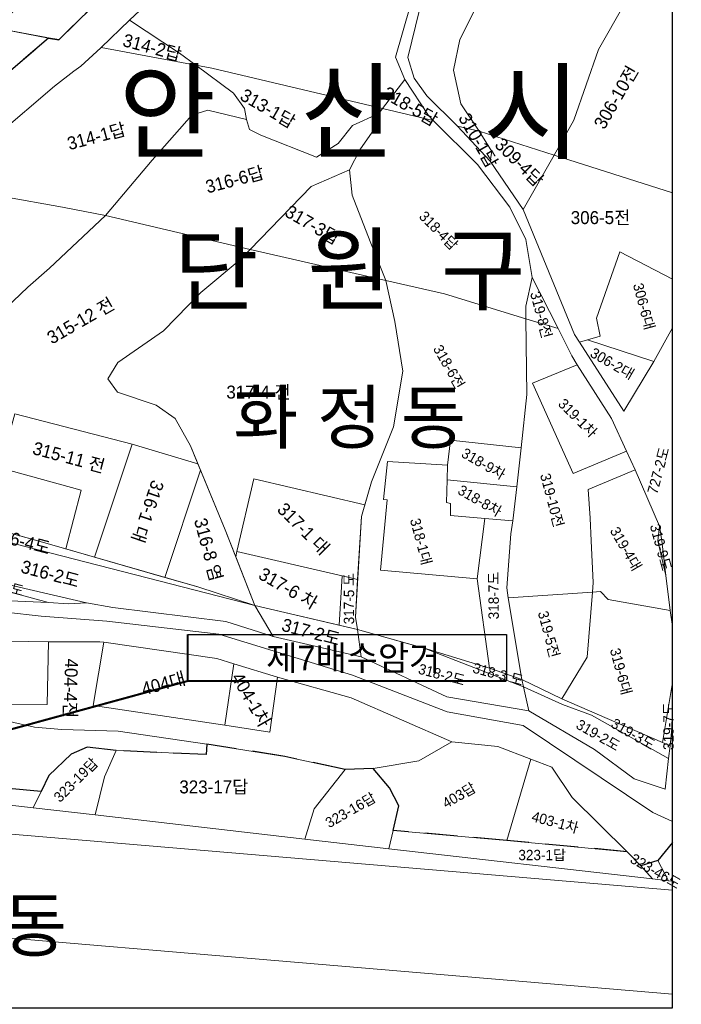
# Model space of a CAD drawing. Header units: metres. Extents: x 183400 to 184400, y 422200 to 427800.
# Tile 207 of 221: x 184074 to 184202, y 427401 to 427591. Entities that reach past the tile are written whole.
import ezdxf
from ezdxf.enums import TextEntityAlignment as Align

# ---------------------------------------------------------------- set-up
doc = ezdxf.new("R2010")
doc.units = ezdxf.units.M
doc.linetypes.add('DASHED2', pattern=[9.525, 6.35, -3.175])
for name, color, linetype in [('구조물명칭_작업', 5, 'Continuous'), ('도면리-t', 252, 'Continuous'), ('동별경계', 3, 'DASHED2'), ('일람표', 7, 'Continuous')]:
    doc.layers.add(name, color=color, linetype=linetype)
doc.layers.add('지번', color=252, linetype='Continuous', lineweight=5)
doc.layers.add('지적', color=252, linetype='Continuous', lineweight=5)
doc.styles.add('UPM', font='Gulim.ttf')
doc.styles.add('돋움', font='Dotum.ttf')
doc.styles.add('평면도1(프)$0$굴림', font='Gulim.ttf')

msp = doc.modelspace()

# ---------------------------------------------------------------- linework, layer by layer
at = {"layer": '구조물명칭_작업', "ltscale": 20, "const_width": 0.4}
for points in [[(184167.98, 427463.11), (184106.51, 427463.11), (184106.51, 427472.11)], [(184106.51, 427463.11), (183946.34, 427419.26)]]:
    msp.add_lwpolyline(points, dxfattribs=at)
at = {"layer": '구조물명칭_작업', "linetype": 'Continuous'}
msp.add_lwpolyline([(184106.51, 427472.11), (184167.98, 427472.11), (184167.98, 427463.11)], dxfattribs=at)
at = {"layer": '동별경계', "linetype": 'DASHED2'}
for points in [[(184129.67, 427709.79), (184136.9, 427698.47), (184140.46, 427689.28), (184143.46, 427676.78), (184142.83, 427672.56), (184137.39, 427653.31), (184135.81, 427650.01), (184134.06, 427645.33), (184122.88, 427631.12), (184115.28, 427619.53), (184113.18, 427617.44), (184106.46, 427611.25), (184102.51, 427607.24), (184091.25, 427596.38), (184081.66, 427586.88), (184079.66, 427587.22), (184065.11, 427574.84), (184047.95, 427560.53), (184041.1, 427554.47), (184031.02, 427544.67), (184021.86, 427535.53), (184011.73, 427513.64), (184006.48, 427490.42), (183996.67, 427471.27)], [(183839.7, 427373.85), (183877.48, 427413.64), (183909.46, 427447.32), (183920.44, 427446.4), (183931.19, 427445.49), (183934.99, 427445.17), (183936.32, 427445.06), (183942.11, 427444.57), (183945.64, 427444.27), (183971.95, 427442.05), (183975.91, 427441.72), (183980.9, 427441.3), (183986.37, 427450.45), (183996.67, 427471.27), (184006.48, 427490.42), (184011.73, 427513.64), (184021.86, 427535.53), (184031.02, 427544.67), (184041.1, 427554.47), (184047.95, 427560.53), (184065.11, 427574.84), (184079.66, 427587.22), (184081.66, 427586.88), (184091.25, 427596.38)], [(184200, 427431.95), (184197.2, 427428.42), (184193.94, 427427.44), (184191.29, 427430.15), (184168.04, 427432.33), (184146.14, 427434.24), (184147.26, 427439.01), (184145.42, 427442.46), (184142.3, 427446.21), (184136.88, 427446.02), (184125.25, 427448.54), (184110.2, 427450.92), (184110.05, 427448.91), (184092.7, 427449.68), (184087.07, 427450.32), (184084.03, 427448.97), (184079.71, 427444.87), (184078.22, 427441.75), (184012.45, 427447.82)]]:
    msp.add_lwpolyline(points, dxfattribs=at)
at = {"layer": '일람표'}
msp.add_lwpolyline([(183600, 427400), (184200, 427400), (184200, 427800), (183600, 427800)], close=True, dxfattribs=at)
at = {"layer": '지적', "linetype": 'Continuous'}
for points in [[(184200, 427705.49), (184198.04, 427701.35), (184196.64, 427691.16), (184195.25, 427680.83), (184195.82, 427669.85), (184192.77, 427657.08), (184186.76, 427645.77), (184182.21, 427635.37), (184176.07, 427625.34), (184169.26, 427608.8), (184163.3, 427595.54), (184158.97, 427586.92), (184157.79, 427581.05), (184159.22, 427574.55), (184162.74, 427569.22), (184177.23, 427564.64), (184180.97, 427571.39), (184185.78, 427585.04), (184190.68, 427593.7), (184191.74, 427602.06), (184191.98, 427616.04), (184196.14, 427635.78), (184200, 427650.59)], [(184122.31, 427615.79), (184116.56, 427610.65), (184095.24, 427590.68), (184104.94, 427584.29), (184108.04, 427581.97), (184111.12, 427581.4), (184144.07, 427573.6), (184148.41, 427579.2), (184146.56, 427583.53), (184149.41, 427593.38), (184151.15, 427606.61), (184147.43, 427606.73), (184134.41, 427599.04), (184131.89, 427599.52), (184127.44, 427604.36), (184122.31, 427615.79)], [(184200, 427615.97), (184199.33, 427608.31), (184197.23, 427600.95), (184194.46, 427595.1), (184190.68, 427593.7), (184185.78, 427585.04), (184180.97, 427571.39), (184177.23, 427564.64), (184200, 427557.36)], [(184058.5, 427558.87), (184080.79, 427577.92), (184084.52, 427580.83), (184085.85, 427581.79), (184089.71, 427585.31), (184089.77, 427585.37), (184095.24, 427590.68), (184116.56, 427610.65)], [(184091.25, 427596.38), (184081.66, 427586.88), (184079.66, 427587.22), (184065.11, 427574.84)], [(184074.04, 427593.65), (184069.6, 427589.12), (184079.66, 427587.22), (184081.66, 427586.88), (184091.25, 427596.38)], [(184151.2, 427592.68), (184148.94, 427583.49), (184150.18, 427579.45), (184152.64, 427576.06), (184158.53, 427570.18), (184162.74, 427569.22), (184159.22, 427574.55), (184157.79, 427581.05), (184158.97, 427586.92), (184163.3, 427595.54)], [(184149.41, 427593.38), (184146.56, 427583.53), (184148.41, 427579.2), (184152.92, 427572.27), (184153.88, 427571.32), (184162.38, 427562.83), (184168.67, 427554.57), (184171.72, 427548.34), (184172.97, 427540.97), (184177.97, 427531.12), (184180.58, 427525.85), (184181.66, 427524.15), (184188.27, 427513.78), (184191.17, 427507.48), (184192.83, 427503.88), (184197.55, 427493.02), (184197.94, 427490.15), (184198.74, 427483.46), (184199.6, 427476.71), (184200, 427473.63)], [(184200, 427531.26), (184196.41, 427524.8), (184190.66, 427515.21), (184182.08, 427528.49), (184181.13, 427529.97), (184171.22, 427554.14), (184164.83, 427563.47), (184158.53, 427570.18), (184152.64, 427576.06), (184150.18, 427579.45), (184148.94, 427583.49), (184151.2, 427592.68)], [(184095.24, 427590.68), (184089.77, 427585.37), (184108.04, 427581.97), (184104.94, 427584.29), (184095.24, 427590.68)], [(184069.6, 427589.12), (184068.07, 427587.55), (184064.14, 427584.58), (184053.94, 427574.41), (184039.5, 427562.05), (184048.2, 427560.49), (184055.68, 427566.98), (184065.11, 427574.84), (184079.66, 427587.22), (184079.29, 427587.3), (184069.6, 427589.12)], [(184089.77, 427585.37), (184089.71, 427585.31), (184085.85, 427581.79), (184084.52, 427580.83), (184080.79, 427577.92), (184058.5, 427558.87), (184070.82, 427556.66), (184082.36, 427554.6), (184090.64, 427552.97), (184099.66, 427563.62), (184107.31, 427572.34), (184110.38, 427573.31), (184117.86, 427571.51), (184117.47, 427573.59), (184115.33, 427576.56), (184108.04, 427581.97), (184089.77, 427585.37)], [(184108.04, 427581.97), (184115.33, 427576.56), (184117.47, 427573.59), (184117.86, 427571.51), (184118.42, 427569.57), (184120.58, 427568.48), (184131.33, 427564.21), (184135.52, 427566.88), (184138.3, 427570.37), (184143.34, 427572.67), (184144.07, 427573.6), (184111.12, 427581.4), (184108.04, 427581.97)], [(184148.41, 427579.2), (184144.07, 427573.6), (184153.88, 427571.32), (184152.92, 427572.27), (184148.41, 427579.2)], [(184144.07, 427573.6), (184143.34, 427572.67), (184142.52, 427569.67), (184139.71, 427565.67), (184137.73, 427561.75), (184138.21, 427556.88), (184141.68, 427547.97), (184144.7, 427540.42), (184156.03, 427537.83), (184171.73, 427533.03), (184171.7, 427535.47), (184172.97, 427540.97), (184171.72, 427548.34), (184168.67, 427554.57), (184162.38, 427562.83), (184153.88, 427571.32), (184144.07, 427573.6)], [(184110.38, 427573.31), (184107.31, 427572.34), (184099.66, 427563.62), (184090.64, 427552.97), (184118.55, 427546.4), (184130.34, 427558.56), (184137.73, 427561.75), (184139.71, 427565.67), (184142.52, 427569.67), (184143.34, 427572.67), (184138.3, 427570.37), (184135.52, 427566.88), (184131.33, 427564.21), (184120.58, 427568.48), (184118.42, 427569.57), (184117.86, 427571.51), (184110.38, 427573.31)], [(184158.53, 427570.18), (184164.83, 427563.47), (184165.17, 427565.35), (184162.74, 427569.22), (184158.53, 427570.18)], [(184162.74, 427569.22), (184165.17, 427565.35), (184164.83, 427563.47), (184171.22, 427554.14), (184177.23, 427564.64), (184162.74, 427569.22)], [(184177.23, 427564.64), (184171.22, 427554.14), (184181.13, 427529.97), (184182.08, 427528.49), (184183.6, 427528.94), (184186.09, 427529.67), (184185.35, 427533.16), (184189.88, 427545.98), (184200, 427540.69)], [(184200, 427557.36), (184177.23, 427564.64)], [(184137.73, 427561.75), (184130.34, 427558.56), (184118.55, 427546.4), (184144.7, 427540.42), (184141.68, 427547.97), (184138.21, 427556.88), (184137.73, 427561.75)], [(184058.5, 427558.87), (184058.43, 427558.81), (184046.04, 427548.18), (184039.85, 427542.86), (184033.26, 427539.03), (184036.34, 427535.78), (184039.78, 427537.42), (184046.42, 427532.76), (184050.53, 427535.06), (184052.55, 427534.38), (184054.76, 427533.79), (184056.29, 427532.17), (184057.37, 427526.44), (184060.1, 427522.98), (184063.84, 427520.83), (184064.4, 427526.41), (184066.33, 427531.37), (184069.97, 427533.81), (184075.64, 427539.12), (184079.83, 427542.78), (184090.64, 427552.97), (184082.36, 427554.6), (184070.82, 427556.66), (184058.5, 427558.87)], [(184090.64, 427552.97), (184079.83, 427542.78), (184075.64, 427539.12), (184069.97, 427533.81)], [(184073.16, 427514.67), (184095.75, 427508.81), (184108.44, 427505.02), (184107.01, 427508.47), (184104.07, 427513.78), (184100.43, 427516.33), (184092.92, 427518.83), (184091.1, 427521.43), (184093.02, 427524.57), (184101.85, 427530.71), (184109.05, 427538.09), (184116.82, 427544.62), (184118.55, 427546.4), (184090.64, 427552.97)], [(184118.55, 427546.4), (184116.82, 427544.62), (184109.05, 427538.09), (184101.85, 427530.71), (184093.02, 427524.57), (184091.1, 427521.43), (184092.92, 427518.83), (184100.43, 427516.33), (184104.07, 427513.78), (184107.01, 427508.47), (184113.74, 427492.26), (184115.76, 427487.09), (184116, 427488.12), (184119.27, 427502.13), (184140.67, 427497.14), (184141.95, 427501.55), (184146.18, 427512.19), (184148.02, 427522.9), (184146.46, 427532.5), (184144.7, 427540.42), (184118.55, 427546.4)], [(184189.88, 427545.98), (184185.35, 427533.16), (184186.09, 427529.67), (184183.6, 427528.94), (184196.41, 427524.8), (184200, 427531.26)], [(184200, 427540.69), (184189.88, 427545.98)], [(184144.7, 427540.42), (184146.46, 427532.5), (184148.02, 427522.9), (184146.18, 427512.19), (184141.95, 427501.55), (184140.01, 427494.84), (184138.84, 427475.41), (184139.23, 427473.04), (184152.77, 427469.23), (184164.73, 427465.56), (184162.33, 427482.82), (184143.7, 427484.52), (184144.98, 427498.1), (184144.25, 427498.17), (184145.02, 427505.49), (184156.6, 427504.78), (184157.22, 427509.57), (184170.84, 427508.11), (184171.91, 427518.39), (184171.73, 427533.03), (184156.03, 427537.83), (184144.7, 427540.42)], [(184172.97, 427540.97), (184171.7, 427535.47), (184171.73, 427533.03), (184177.97, 427531.12), (184172.97, 427540.97)], [(184171.73, 427533.03), (184171.91, 427518.39), (184170.84, 427508.11), (184169.99, 427500.59), (184169.21, 427494.01), (184168.86, 427491.54), (184168.09, 427481.11), (184168.31, 427479.13), (184184.59, 427480.25), (184184.74, 427482.09), (184184.36, 427490.17), (184184.16, 427494.54), (184183.77, 427500.07), (184192.83, 427503.88), (184191.17, 427507.48), (184180.89, 427503.19), (184173.02, 427520.58), (184181.66, 427524.15), (184180.58, 427525.85), (184177.97, 427531.12), (184171.73, 427533.03)], [(184183.6, 427528.94), (184182.08, 427528.49), (184190.66, 427515.21), (184196.41, 427524.8), (184183.6, 427528.94)], [(184181.66, 427524.15), (184173.02, 427520.58), (184180.89, 427503.19), (184191.17, 427507.48), (184188.27, 427513.78), (184181.66, 427524.15)], [(184073.16, 427514.67), (184070.26, 427504.28), (184085.91, 427499.91), (184082.98, 427488.63), (184088.52, 427487.03), (184095.75, 427508.81), (184073.16, 427514.67)], [(184157.22, 427509.57), (184156.6, 427504.78), (184156.55, 427501.94), (184169.99, 427500.59), (184170.84, 427508.11), (184157.22, 427509.57)], [(184095.75, 427508.81), (184088.52, 427487.03), (184102.06, 427483.11), (184108.94, 427503.81), (184108.44, 427505.02), (184095.75, 427508.81)], [(184145.02, 427505.49), (184144.25, 427498.17), (184144.98, 427498.1), (184143.7, 427484.52), (184162.33, 427482.82), (184163.8, 427494.47), (184157.19, 427495.03), (184157.21, 427497.37), (184156.42, 427497.53), (184156.55, 427501.94), (184156.6, 427504.78), (184145.02, 427505.49)], [(184061.71, 427494.57), (184077.14, 427490.32), (184082.98, 427488.63), (184085.91, 427499.91), (184070.26, 427504.28)], [(184108.94, 427503.81), (184102.06, 427483.11), (184108.47, 427481.26), (184119.45, 427477.66), (184113.74, 427492.26), (184108.94, 427503.81)], [(184192.83, 427503.88), (184183.77, 427500.07), (184184.16, 427494.54), (184184.36, 427490.17), (184184.74, 427482.09), (184184.59, 427480.25), (184186.13, 427480.35), (184187.6, 427478.83), (184199.6, 427476.71), (184198.74, 427483.46), (184197.23, 427490.15), (184197.55, 427493.02), (184192.83, 427503.88)], [(184036.88, 427501.39), (184037.27, 427498.45), (184066.08, 427491.4), (184119.45, 427477.66), (184108.47, 427481.26), (184077.14, 427490.32), (184036.88, 427501.39)], [(184119.27, 427502.13), (184116, 427488.12), (184136.31, 427483.39), (184139.28, 427482.7), (184140.01, 427494.84), (184140.67, 427497.14), (184119.27, 427502.13)], [(184156.55, 427501.94), (184156.42, 427497.53), (184157.21, 427497.37), (184157.19, 427495.03), (184163.8, 427494.47), (184169.21, 427494.01), (184169.99, 427500.59), (184156.55, 427501.94)], [(184037.27, 427498.45), (184038.08, 427493.45), (184040.42, 427490.03), (184048.07, 427488.27), (184054.42, 427486.12), (184060.91, 427484.24), (184086.98, 427478.19), (184092.03, 427477.27), (184113.84, 427474.61), (184122.97, 427471.72), (184119.45, 427477.66), (184066.08, 427491.4), (184037.27, 427498.45)], [(184163.8, 427494.47), (184162.33, 427482.82), (184164.73, 427465.56), (184170.94, 427463.37), (184168.31, 427479.13), (184168.09, 427481.11), (184168.86, 427491.54), (184169.21, 427494.01), (184163.8, 427494.47)], [(184197.55, 427493.02), (184197.23, 427490.15), (184198.74, 427483.46), (184197.94, 427490.15), (184197.55, 427493.02)], [(184040.42, 427490.03), (184047.05, 427487.1), (184047.76, 427486.63), (184048.01, 427486.57), (184064.58, 427482.28), (184079.65, 427478.27), (184083.46, 427477.97), (184086.98, 427478.19), (184060.91, 427484.24), (184054.42, 427486.12), (184048.07, 427488.27), (184040.42, 427490.03)], [(184116, 427488.12), (184115.76, 427487.09), (184119.45, 427477.66), (184135.73, 427473.86), (184136.31, 427483.39), (184116, 427488.12)], [(184047.76, 427486.63), (184051.37, 427484.26), (184051.24, 427481.53), (184060.57, 427480.84), (184064.19, 427480.06), (184070.73, 427478.64), (184079.65, 427478.27), (184064.58, 427482.28), (184048.01, 427486.57), (184047.76, 427486.63)], [(184136.31, 427483.39), (184135.73, 427473.86), (184139.23, 427473.04), (184138.84, 427475.41), (184139.28, 427482.7), (184136.31, 427483.39)], [(184200, 427459.19), (184199.91, 427453.96), (184199.55, 427450.6), (184199.29, 427448.17), (184198.62, 427442.24), (184192.61, 427444.2), (184184.98, 427449.91), (184172.29, 427457.37), (184156.49, 427460.05), (184139.98, 427467.78), (184122.97, 427471.72), (184113.84, 427474.61), (184092.03, 427477.27), (184086.98, 427478.19), (184083.46, 427477.97), (184079.65, 427478.27), (184070.73, 427478.64)], [(184184.59, 427480.25), (184168.31, 427479.13), (184170.94, 427463.37), (184178.68, 427459.67), (184183.58, 427467.69), (184184.59, 427480.25)], [(184186.13, 427480.35), (184184.59, 427480.25), (184183.58, 427467.69), (184178.68, 427459.67), (184198.07, 427451.24), (184200, 427462.8)], [(184200, 427473.63), (184199.6, 427476.71), (184187.6, 427478.83), (184186.13, 427480.35)], [(184119.45, 427477.66), (184122.97, 427471.72), (184139.98, 427467.78), (184139.23, 427473.04), (184119.45, 427477.66)], [(184071.36, 427476.37), (184078.21, 427475.61), (184090.89, 427474.66), (184112.47, 427472.13), (184138.27, 427464.26), (184156.55, 427457.18), (184171.24, 427454.49), (184196.24, 427437.71), (184200, 427435.96)], [(184200, 427435.96), (184196.24, 427437.71), (184171.24, 427454.49), (184156.55, 427457.18), (184138.27, 427464.26), (184112.47, 427472.13), (184090.89, 427474.66), (184078.21, 427475.61), (184071.36, 427476.37)], [(184053.21, 427472.9), (184053.19, 427459.22), (184056.3, 427458.71), (184067.44, 427458.53), (184079.36, 427458.54), (184079.62, 427470.65), (184071.89, 427470.81), (184059.3, 427472.27), (184053.21, 427472.9)], [(184139.23, 427473.04), (184139.98, 427467.78), (184156.49, 427460.05), (184172.29, 427457.37), (184171.25, 427461.98), (184152.13, 427469.41), (184139.23, 427473.04)], [(184089.56, 427470.69), (184079.62, 427470.65), (184079.36, 427458.54), (184067.44, 427458.53), (184056.3, 427458.71), (184058.1, 427458.42), (184076.95, 427454.21), (184082.21, 427453.71), (184093.08, 427453.43), (184110.2, 427450.92), (184125.25, 427448.54), (184136.88, 427446.02), (184142.3, 427446.21), (184151.1, 427447.67), (184157.46, 427451.33), (184138.01, 427459.88), (184123.8, 427463.85), (184122.36, 427453.25), (184113.66, 427454.56), (184088.26, 427458.4), (184090.34, 427470.58), (184089.56, 427470.69)], [(184071.89, 427470.81), (184079.62, 427470.65), (184089.56, 427470.69), (184090.34, 427470.58), (184112.09, 427467.44), (184115.42, 427466.42), (184123.8, 427463.85), (184138.01, 427459.88), (184157.46, 427451.33), (184166.31, 427450.46), (184172.7, 427448), (184176.72, 427446.46), (184180.67, 427440.64), (184191.29, 427430.15), (184193.94, 427427.44), (184197.2, 427428.42), (184200, 427431.95)], [(184090.34, 427470.58), (184088.26, 427458.4), (184113.66, 427454.56), (184115.42, 427466.42), (184112.09, 427467.44), (184090.34, 427470.58)], [(184152.13, 427469.41), (184171.25, 427461.98), (184170.94, 427463.37), (184164.73, 427465.56), (184152.77, 427469.23), (184152.13, 427469.41)], [(184115.42, 427466.42), (184113.66, 427454.56), (184122.36, 427453.25), (184123.8, 427463.85), (184115.42, 427466.42)], [(184170.94, 427463.37), (184171.25, 427461.98), (184178.81, 427458.55), (184184.43, 427456.53), (184199.29, 427448.17), (184199.55, 427450.6), (184198.07, 427451.24), (184178.68, 427459.67), (184170.94, 427463.37)], [(184034.59, 427462.59), (184023.7, 427460.13), (184017.34, 427454.61), (184014.02, 427450.99), (184012.45, 427447.82), (184078.22, 427441.75), (184079.71, 427444.87), (184084.03, 427448.97), (184087.07, 427450.32), (184092.7, 427449.68), (184110.05, 427448.91), (184110.2, 427450.92), (184093.08, 427453.43), (184082.21, 427453.71), (184076.95, 427454.21), (184058.1, 427458.42), (184056.3, 427458.71), (184053.19, 427459.22), (184034.59, 427462.59)], [(184171.25, 427461.98), (184172.29, 427457.37), (184184.98, 427449.91), (184192.61, 427444.2), (184198.62, 427442.24), (184199.29, 427448.17), (184184.43, 427456.53), (184178.81, 427458.55), (184171.25, 427461.98)], [(184200, 427462.8), (184198.07, 427451.24), (184199.55, 427450.6), (184199.91, 427453.96), (184200, 427459.19)], [(184087.07, 427450.32), (184084.03, 427448.97), (184079.71, 427444.87), (184078.22, 427441.75), (184076.66, 427438.63), (184088.65, 427437.25), (184090.43, 427444.6), (184092.7, 427449.68), (184087.07, 427450.32)], [(184110.2, 427450.92), (184110.05, 427448.91), (184092.7, 427449.68), (184090.43, 427444.6), (184088.65, 427437.25), (184129.07, 427432.6), (184130.88, 427438.41), (184136.88, 427446.02), (184125.25, 427448.54), (184110.2, 427450.92)], [(184157.46, 427451.33), (184151.1, 427447.67), (184142.3, 427446.21), (184145.42, 427442.46), (184147.26, 427439.01), (184146.14, 427434.24), (184168.04, 427432.33), (184172.7, 427448), (184166.31, 427450.46), (184157.46, 427451.33)], [(183997.89, 427447.69), (183997.23, 427439.92), (184200, 427422.72)], [(184200, 427424.44), (184199.26, 427424.53), (184196.16, 427424.89), (184145.31, 427430.73), (184129.07, 427432.6), (184088.65, 427437.25), (184076.66, 427438.63), (184011.51, 427446.12), (183997.89, 427447.69)], [(184012.45, 427447.82), (184011.51, 427446.12), (184076.66, 427438.63), (184078.22, 427441.75), (184012.45, 427447.82)], [(184142.3, 427446.21), (184136.88, 427446.02), (184130.88, 427438.41), (184129.07, 427432.6), (184145.31, 427430.73), (184146.14, 427434.24), (184147.26, 427439.01), (184145.42, 427442.46), (184142.3, 427446.21)], [(184172.7, 427448), (184168.04, 427432.33), (184191.29, 427430.15), (184180.67, 427440.64), (184176.72, 427446.46), (184172.7, 427448)], [(183997.23, 427439.92), (183975.02, 427415.94), (183976.69, 427417.48), (183978.57, 427418.75), (183980.61, 427419.73), (183982.78, 427420.38), (183985.03, 427420.71), (183987.3, 427420.69), (184200, 427402.65)], [(184200, 427422.72), (183997.23, 427439.92)], [(184146.14, 427434.24), (184145.31, 427430.73), (184196.16, 427424.89), (184193.94, 427427.44), (184191.29, 427430.15), (184168.04, 427432.33), (184146.14, 427434.24)], [(184200, 427431.95), (184197.2, 427428.42), (184199.26, 427424.53), (184200, 427424.44)], [(184197.2, 427428.42), (184193.94, 427427.44), (184196.16, 427424.89), (184199.26, 427424.53), (184197.2, 427428.42)], [(184200, 427402.65), (183987.3, 427420.69), (183985.03, 427420.71)]]:
    msp.add_lwpolyline(points, dxfattribs=at)

# ---------------------------------------------------------------- texts
at = {"layer": '구조물명칭_작업', "linetype": 'Continuous', "style": '평면도1(프)$0$굴림'}
msp.add_text('제7배수암거', height=4.8, dxfattribs=at).set_placement((184138.43, 427465.15), align=Align.CENTER)
at = {"layer": '도면리-t', "style": '돋움'}
for s, height, p in [('안   산   시', 15, (184137.73, 427573.16)), ('단  원  구', 13, (184137.73, 427542.66)), ('화 정 동', 10, (184137.73, 427514.14)), ('와 동', 10, (184068.85, 427416.1))]:
    msp.add_text(s, height=height, dxfattribs=at).set_placement(p, align=Align.MIDDLE)
at = {"layer": '지번', "style": 'UPM'}
for s, height, rotation, p in [('314-2답', 2.5, 345, (184099.65, 427585.42)), ('306-10전', 2.5, 60, (184189.13, 427575.81)), ('313-1답', 2.5, 330, (184121.98, 427573.65)), ('318-5답', 2.5, 330, (184149.47, 427574.05)), ('310-1답', 2.5, 300, (184162.58, 427567.47)), ('314-1답', 2.5, 15, (184088.89, 427568.26)), ('309-4답', 2.5, 315, (184170.5, 427563.24)), ('316-6답', 2.5, 15, (184115.57, 427559.91)), ('317-3답', 2.5, 330, (184130.63, 427551.16)), ('318-4답', 2, 315, (184154.93, 427550.06)), ('306-6대', 2, 285, (184194.53, 427535.42)), ('315-12 전', 2.5, 30, (184085.83, 427532.67)), ('319-8전', 2, 285, (184174.69, 427533.79)), ('318-6전', 2, 300, (184156.92, 427523.77)), ('306-2대', 2, 330, (184188.43, 427524.4)), ('319-1차', 2, 315, (184181.77, 427513.88)), ('315-11 전', 2.5, 345, (184083.58, 427506.31)), ('318-9차', 2, 330, (184163.59, 427505.05)), ('727-2도', 2, 75, (184197.29, 427503.75)), ('319-10전', 2, 285, (184176.8, 427498)), ('316-1 대', 2.5, 251.0433, (184098.79, 427495.82)), ('318-8차', 2, 330, (184162.89, 427497.91)), ('317-1 대', 2.5, 315, (184128.84, 427492.51)), ('316-8 염', 2.5, 285, (184110.5, 427488.48)), ('318-1대', 2, 285, (184151.51, 427490.02)), ('316-4도', 2.5, 345, (184074.37, 427490.17)), ('319-4대', 2, 300, (184191.04, 427488.63)), ('319-9도', 2, 285, (184197.8, 427488.91)), ('316-2도', 2.5, 345, (184080.01, 427483.8)), ('317-6 차', 2.5, 330, (184125.93, 427480.98)), ('318-7도', 2, 90, (184165.52, 427479.61)), ('316-3도', 2, 345, (184070.38, 427481.61)), ('317-5 도', 2, 90, (184137.61, 427479.01)), ('319-5전', 2, 285, (184176.18, 427472.13)), ('317-2도', 2.5, 345, (184130.31, 427472.57)), ('319-6대', 2, 285, (184190.08, 427464.95)), ('404-4전', 2.5, 268.5014, (184083.93, 427461.68)), ('404대', 2.5, 15, (184101.82, 427462.63)), ('318-2도', 2, 345, (184155.52, 427464.34)), ('318-3 도', 2, 345, (184166.39, 427464.43)), ('404-1차', 2.5, 300, (184118.77, 427459.45)), ('319-7도', 2, 90, (184199.25, 427454.39)), ('319-2도', 2, 330, (184185.71, 427452.66)), ('319-3도', 2, 330, (184192.46, 427452.87)), ('323-19답', 2, 45, (184084.91, 427444.01)), ('403답', 2, 30, (184158.84, 427441.04)), ('323-16답', 2, 30, (184137.91, 427438.19)), ('403-1차', 2, 345, (184177.41, 427435.85)), ('323-46도', 2, 330, (184196.79, 427426.39))]:
    msp.add_text(s, height=height, rotation=rotation, dxfattribs=at).set_placement(p, align=Align.MIDDLE_CENTER)
for s, height, p in [('306-5전', 2.5, (184186.15, 427552.56)), ('317-4 전', 2.5, (184120.16, 427518.88)), ('323-17답', 2.5, (184111.54, 427442.66)), ('323-1답', 2, (184174.89, 427429.51))]:
    msp.add_text(s, height=height, dxfattribs=at).set_placement(p, align=Align.MIDDLE_CENTER)

doc.saveas('drawing.dxf')
